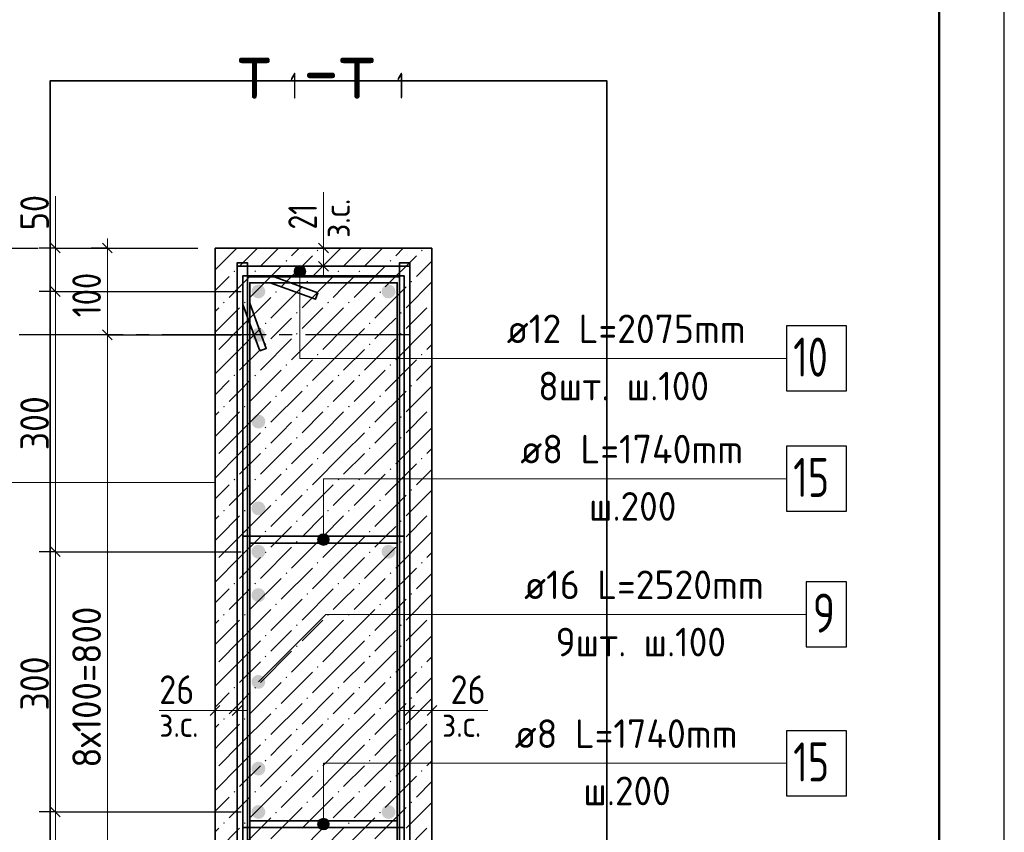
# Model space of a CAD drawing. Header units: millimetres. Extents: x 0 to 59400, y 0 to 42000.
# Tile 28 of 29: x 51832 to 59400, y 22844 to 29088. Entities that reach past the tile are written whole.
import ezdxf

# ---------------------------------------------------------------- set-up
doc = ezdxf.new("R2010")
doc.units = ezdxf.units.MM
doc.linetypes.add('______2', pattern=[270, 200, -70])
doc.linetypes.add('______5', pattern=[1100, 800, -100, 100, -100])
for name, color, linetype, lineweight in [('S1 ДОП Продольная арматура', 52, 'Continuous', 25), ('S1 Продольная арматура', 52, 'Continuous', 25), ('S2 ДОП Продольная арматура', 52, 'Continuous', 25), ('Standard', 7, 'Continuous', 25), ('Заголовок чертежа', 7, 'Continuous', 25), ('Позиционная метка линия выноска', 7, 'Continuous', 13), ('Размерная выноска', 7, 'Continuous', 13), ('Хомут', 52, 'Continuous', 25)]:
    doc.layers.add(name, color=color, linetype=linetype, lineweight=lineweight)
doc.layers.add('ЖБ Пилон', color=7, linetype='______2', lineweight=13, true_color=0xa0a0a0)
doc.layers.add('Оси', color=7, linetype='______5', lineweight=13, true_color=0x656565)
doc.styles.add('ISOCPEUR', font='txt')

msp = doc.modelspace()

# ---------------------------------------------------------------- hatches: boundary and pattern name
at = {"layer": 'S1 ДОП Продольная арматура', "linetype": 'Continuous', "lineweight": 25, "transparency": 33554687}
for points in [[(53720.5, 26666.7), (53716.5, 26687.1), (53704.9, 26704.4), (53687.6, 26715.9), (53667.2, 26720), (53646.8, 26715.9), (53629.5, 26704.4), (53617.9, 26687.1), (53613.8, 26666.7), (53617.9, 26646.3), (53629.5, 26629), (53646.8, 26617.4), (53667.2, 26613.3), (53687.6, 26617.4), (53704.9, 26629), (53716.5, 26646.3)], [(53720.5, 26000), (53716.5, 26020.4), (53704.9, 26037.7), (53687.6, 26049.3), (53667.2, 26053.3), (53646.8, 26049.3), (53629.5, 26037.7), (53617.9, 26020.4), (53613.8, 26000), (53617.9, 25979.6), (53629.5, 25962.3), (53646.8, 25950.7), (53667.2, 25946.7), (53687.6, 25950.7), (53704.9, 25962.3), (53716.5, 25979.6)], [(53720.5, 25333.3), (53716.5, 25353.7), (53704.9, 25371), (53687.6, 25382.6), (53667.2, 25386.7), (53646.8, 25382.6), (53629.5, 25371), (53617.9, 25353.7), (53613.8, 25333.3), (53617.9, 25312.9), (53629.5, 25295.6), (53646.8, 25284.1), (53667.2, 25280), (53687.6, 25284.1), (53704.9, 25295.6), (53716.5, 25312.9)], [(53720.5, 24666.7), (53716.5, 24687.1), (53704.9, 24704.4), (53687.6, 24715.9), (53667.2, 24720), (53646.8, 24715.9), (53629.5, 24704.4), (53617.9, 24687.1), (53613.8, 24666.7), (53617.9, 24646.3), (53629.5, 24629), (53646.8, 24617.4), (53667.2, 24613.3), (53687.6, 24617.4), (53704.9, 24629), (53716.5, 24646.3)], [(53720.5, 24000), (53716.5, 24020.4), (53704.9, 24037.7), (53687.6, 24049.3), (53667.2, 24053.3), (53646.8, 24049.3), (53629.5, 24037.7), (53617.9, 24020.4), (53613.8, 24000), (53617.9, 23979.6), (53629.5, 23962.3), (53646.8, 23950.7), (53667.2, 23946.7), (53687.6, 23950.7), (53704.9, 23962.3), (53716.5, 23979.6)], [(53720.5, 23333.3), (53716.5, 23353.7), (53704.9, 23371), (53687.6, 23382.6), (53667.2, 23386.7), (53646.8, 23382.6), (53629.5, 23371), (53617.9, 23353.7), (53613.8, 23333.3), (53617.9, 23312.9), (53629.5, 23295.6), (53646.8, 23284.1), (53667.2, 23280), (53687.6, 23284.1), (53704.9, 23295.6), (53716.5, 23312.9)]]:
    msp.add_hatch(color=7, dxfattribs=at).paths.add_polyline_path(points)
at = {"layer": 'S1 Продольная арматура', "linetype": 'Continuous', "lineweight": 18, "transparency": 33554687}
for points in [[(53720.5, 27000), (53716.5, 27020.4), (53704.9, 27037.7), (53687.6, 27049.3), (53667.2, 27053.3), (53646.8, 27049.3), (53629.5, 27037.7), (53617.9, 27020.4), (53613.8, 27000), (53617.9, 26979.6), (53629.5, 26962.3), (53646.8, 26950.7), (53667.2, 26946.7), (53687.6, 26950.7), (53704.9, 26962.3), (53716.5, 26979.6)], [(54720.5, 27000), (54716.5, 27020.4), (54704.9, 27037.7), (54687.6, 27049.3), (54667.2, 27053.3), (54646.8, 27049.3), (54629.5, 27037.7), (54617.9, 27020.4), (54613.8, 27000), (54617.9, 26979.6), (54629.5, 26962.3), (54646.8, 26950.7), (54667.2, 26946.7), (54687.6, 26950.7), (54704.9, 26962.3), (54716.5, 26979.6)], [(53720.5, 25000), (53716.5, 25020.4), (53704.9, 25037.7), (53687.6, 25049.3), (53667.2, 25053.3), (53646.8, 25049.3), (53629.5, 25037.7), (53617.9, 25020.4), (53613.8, 25000), (53617.9, 24979.6), (53629.5, 24962.3), (53646.8, 24950.7), (53667.2, 24946.7), (53687.6, 24950.7), (53704.9, 24962.3), (53716.5, 24979.6)], [(54720.5, 25000), (54716.5, 25020.4), (54704.9, 25037.7), (54687.6, 25049.3), (54667.2, 25053.3), (54646.8, 25049.3), (54629.5, 25037.7), (54617.9, 25020.4), (54613.8, 25000), (54617.9, 24979.6), (54629.5, 24962.3), (54646.8, 24950.7), (54667.2, 24946.7), (54687.6, 24950.7), (54704.9, 24962.3), (54716.5, 24979.6)], [(53720.5, 23000), (53716.5, 23020.4), (53704.9, 23037.7), (53687.6, 23049.3), (53667.2, 23053.3), (53646.8, 23049.3), (53629.5, 23037.7), (53617.9, 23020.4), (53613.8, 23000), (53617.9, 22979.6), (53629.5, 22962.3), (53646.8, 22950.7), (53667.2, 22946.7), (53687.6, 22950.7), (53704.9, 22962.3), (53716.5, 22979.6)], [(54720.5, 23000), (54716.5, 23020.4), (54704.9, 23037.7), (54687.6, 23049.3), (54667.2, 23053.3), (54646.8, 23049.3), (54629.5, 23037.7), (54617.9, 23020.4), (54613.8, 23000), (54617.9, 22979.6), (54629.5, 22962.3), (54646.8, 22950.7), (54667.2, 22946.7), (54687.6, 22950.7), (54704.9, 22962.3), (54716.5, 22979.6)]]:
    msp.add_hatch(color=7, dxfattribs=at).paths.add_polyline_path(points)
at = {"layer": 'ЖБ Пилон', "linetype": 'Continuous', "lineweight": 18, "transparency": 33554687}
for points in [[(54122.3, 27308.4), (54115.8, 27314.9), (54122.3, 27321.4), (54128.8, 27314.9)], [(54922.3, 27308.4), (54915.8, 27314.9), (54922.3, 27321.4), (54928.8, 27314.9)], [(53882.3, 27228.4), (53875.8, 27234.9), (53882.3, 27241.4), (53888.8, 27234.9)], [(54682.3, 27228.4), (54675.8, 27234.9), (54682.3, 27241.4), (54688.8, 27234.9)], [(53482.3, 27148.4), (53475.8, 27154.9), (53482.3, 27161.4), (53488.8, 27154.9)], [(53642.3, 27148.4), (53635.8, 27154.9), (53642.3, 27161.4), (53648.8, 27154.9)], [(54282.3, 27148.4), (54275.8, 27154.9), (54282.3, 27161.4), (54288.8, 27154.9)], [(54442.3, 27148.4), (54435.8, 27154.9), (54442.3, 27161.4), (54448.8, 27154.9)], [(54042.3, 27068.4), (54035.8, 27074.9), (54042.3, 27081.4), (54048.8, 27074.9)], [(54842.3, 27068.4), (54835.8, 27074.9), (54842.3, 27081.4), (54848.8, 27074.9)], [(53802.3, 26988.4), (53795.8, 26994.9), (53802.3, 27001.4), (53808.8, 26994.9)], [(54602.3, 26988.4), (54595.8, 26994.9), (54602.3, 27001.4), (54608.8, 26994.9)], [(53402.3, 26908.4), (53395.8, 26914.9), (53402.3, 26921.4), (53408.8, 26914.9)], [(53562.3, 26908.4), (53555.8, 26914.9), (53562.3, 26921.4), (53568.8, 26914.9)], [(54202.3, 26908.4), (54195.8, 26914.9), (54202.3, 26921.4), (54208.8, 26914.9)], [(54362.3, 26908.4), (54355.8, 26914.9), (54362.3, 26921.4), (54368.8, 26914.9)], [(55000.5, 26910.1), (54995.8, 26914.9), (55000.5, 26919.6)], [(53962.3, 26828.4), (53955.8, 26834.9), (53962.3, 26841.4), (53968.8, 26834.9)], [(54762.3, 26828.4), (54755.8, 26834.9), (54762.3, 26841.4), (54768.8, 26834.9)], [(53722.3, 26748.4), (53715.8, 26754.9), (53722.3, 26761.4), (53728.8, 26754.9)], [(54522.3, 26748.4), (54515.8, 26754.9), (54522.3, 26761.4), (54528.8, 26754.9)], [(53962.3, 26668.4), (53955.8, 26674.9), (53962.3, 26681.4), (53968.8, 26674.9)], [(54762.3, 26668.4), (54755.8, 26674.9), (54762.3, 26681.4), (54768.8, 26674.9)], [(53722.3, 26588.4), (53715.8, 26594.9), (53722.3, 26601.4), (53728.8, 26594.9)], [(54522.3, 26588.4), (54515.8, 26594.9), (54522.3, 26601.4), (54528.8, 26594.9)], [(54122.3, 26508.4), (54115.8, 26514.9), (54122.3, 26521.4), (54128.8, 26514.9)], [(54922.3, 26508.4), (54915.8, 26514.9), (54922.3, 26521.4), (54928.8, 26514.9)], [(53882.3, 26428.4), (53875.8, 26434.9), (53882.3, 26441.4), (53888.8, 26434.9)], [(54682.3, 26428.4), (54675.8, 26434.9), (54682.3, 26441.4), (54688.8, 26434.9)], [(53482.3, 26348.4), (53475.8, 26354.9), (53482.3, 26361.4), (53488.8, 26354.9)], [(53642.3, 26348.4), (53635.8, 26354.9), (53642.3, 26361.4), (53648.8, 26354.9)], [(54282.3, 26348.4), (54275.8, 26354.9), (54282.3, 26361.4), (54288.8, 26354.9)], [(54442.3, 26348.4), (54435.8, 26354.9), (54442.3, 26361.4), (54448.8, 26354.9)], [(54042.3, 26268.4), (54035.8, 26274.9), (54042.3, 26281.4), (54048.8, 26274.9)], [(54842.3, 26268.4), (54835.8, 26274.9), (54842.3, 26281.4), (54848.8, 26274.9)], [(53802.3, 26188.4), (53795.8, 26194.9), (53802.3, 26201.4), (53808.8, 26194.9)], [(54602.3, 26188.4), (54595.8, 26194.9), (54602.3, 26201.4), (54608.8, 26194.9)], [(53402.3, 26108.4), (53395.8, 26114.9), (53402.3, 26121.4), (53408.8, 26114.9)], [(53562.3, 26108.4), (53555.8, 26114.9), (53562.3, 26121.4), (53568.8, 26114.9)], [(54202.3, 26108.4), (54195.8, 26114.9), (54202.3, 26121.4), (54208.8, 26114.9)], [(54362.3, 26108.4), (54355.8, 26114.9), (54362.3, 26121.4), (54368.8, 26114.9)], [(55000.5, 26110.1), (54995.8, 26114.9), (55000.5, 26119.6)], [(53962.3, 26028.4), (53955.8, 26034.9), (53962.3, 26041.4), (53968.8, 26034.9)], [(54762.3, 26028.4), (54755.8, 26034.9), (54762.3, 26041.4), (54768.8, 26034.9)], [(53722.3, 25948.4), (53715.8, 25954.9), (53722.3, 25961.4), (53728.8, 25954.9)], [(54522.3, 25948.4), (54515.8, 25954.9), (54522.3, 25961.4), (54528.8, 25954.9)], [(53962.3, 25868.4), (53955.8, 25874.9), (53962.3, 25881.4), (53968.8, 25874.9)], [(54762.3, 25868.4), (54755.8, 25874.9), (54762.3, 25881.4), (54768.8, 25874.9)], [(53722.3, 25788.4), (53715.8, 25794.9), (53722.3, 25801.4), (53728.8, 25794.9)], [(54522.3, 25788.4), (54515.8, 25794.9), (54522.3, 25801.4), (54528.8, 25794.9)], [(54122.3, 25708.4), (54115.8, 25714.9), (54122.3, 25721.4), (54128.8, 25714.9)], [(54922.3, 25708.4), (54915.8, 25714.9), (54922.3, 25721.4), (54928.8, 25714.9)], [(53882.3, 25628.4), (53875.8, 25634.9), (53882.3, 25641.4), (53888.8, 25634.9)], [(54682.3, 25628.4), (54675.8, 25634.9), (54682.3, 25641.4), (54688.8, 25634.9)], [(53482.3, 25548.4), (53475.8, 25554.9), (53482.3, 25561.4), (53488.8, 25554.9)], [(53642.3, 25548.4), (53635.8, 25554.9), (53642.3, 25561.4), (53648.8, 25554.9)], [(54282.3, 25548.4), (54275.8, 25554.9), (54282.3, 25561.4), (54288.8, 25554.9)], [(54442.3, 25548.4), (54435.8, 25554.9), (54442.3, 25561.4), (54448.8, 25554.9)], [(54042.3, 25468.4), (54035.8, 25474.9), (54042.3, 25481.4), (54048.8, 25474.9)], [(54842.3, 25468.4), (54835.8, 25474.9), (54842.3, 25481.4), (54848.8, 25474.9)], [(53802.3, 25388.4), (53795.8, 25394.9), (53802.3, 25401.4), (53808.8, 25394.9)], [(54602.3, 25388.4), (54595.8, 25394.9), (54602.3, 25401.4), (54608.8, 25394.9)], [(53402.3, 25308.4), (53395.8, 25314.9), (53402.3, 25321.4), (53408.8, 25314.9)], [(53562.3, 25308.4), (53555.8, 25314.9), (53562.3, 25321.4), (53568.8, 25314.9)], [(54202.3, 25308.4), (54195.8, 25314.9), (54202.3, 25321.4), (54208.8, 25314.9)], [(54362.3, 25308.4), (54355.8, 25314.9), (54362.3, 25321.4), (54368.8, 25314.9)], [(55000.5, 25310.1), (54995.8, 25314.9), (55000.5, 25319.6)], [(53962.3, 25228.4), (53955.8, 25234.9), (53962.3, 25241.4), (53968.8, 25234.9)], [(54762.3, 25228.4), (54755.8, 25234.9), (54762.3, 25241.4), (54768.8, 25234.9)], [(53722.3, 25148.4), (53715.8, 25154.9), (53722.3, 25161.4), (53728.8, 25154.9)], [(54522.3, 25148.4), (54515.8, 25154.9), (54522.3, 25161.4), (54528.8, 25154.9)], [(53962.3, 25068.4), (53955.8, 25074.9), (53962.3, 25081.4), (53968.8, 25074.9)], [(54762.3, 25068.4), (54755.8, 25074.9), (54762.3, 25081.4), (54768.8, 25074.9)], [(53722.3, 24988.4), (53715.8, 24994.9), (53722.3, 25001.4), (53728.8, 24994.9)], [(54522.3, 24988.4), (54515.8, 24994.9), (54522.3, 25001.4), (54528.8, 24994.9)], [(54122.3, 24908.4), (54115.8, 24914.9), (54122.3, 24921.4), (54128.8, 24914.9)], [(54922.3, 24908.4), (54915.8, 24914.9), (54922.3, 24921.4), (54928.8, 24914.9)], [(53882.3, 24828.4), (53875.8, 24834.9), (53882.3, 24841.4), (53888.8, 24834.9)], [(54682.3, 24828.4), (54675.8, 24834.9), (54682.3, 24841.4), (54688.8, 24834.9)], [(53482.3, 24748.4), (53475.8, 24754.9), (53482.3, 24761.4), (53488.8, 24754.9)], [(53642.3, 24748.4), (53635.8, 24754.9), (53642.3, 24761.4), (53648.8, 24754.9)], [(54282.3, 24748.4), (54275.8, 24754.9), (54282.3, 24761.4), (54288.8, 24754.9)], [(54442.3, 24748.4), (54435.8, 24754.9), (54442.3, 24761.4), (54448.8, 24754.9)], [(54042.3, 24668.4), (54035.8, 24674.9), (54042.3, 24681.4), (54048.8, 24674.9)], [(54842.3, 24668.4), (54835.8, 24674.9), (54842.3, 24681.4), (54848.8, 24674.9)], [(53802.3, 24588.4), (53795.8, 24594.9), (53802.3, 24601.4), (53808.8, 24594.9)], [(54602.3, 24588.4), (54595.8, 24594.9), (54602.3, 24601.4), (54608.8, 24594.9)], [(53402.3, 24508.4), (53395.8, 24514.9), (53402.3, 24521.4), (53408.8, 24514.9)], [(53562.3, 24508.4), (53555.8, 24514.9), (53562.3, 24521.4), (53568.8, 24514.9)], [(54202.3, 24508.4), (54195.8, 24514.9), (54202.3, 24521.4), (54208.8, 24514.9)], [(54362.3, 24508.4), (54355.8, 24514.9), (54362.3, 24521.4), (54368.8, 24514.9)], [(55000.5, 24510.1), (54995.8, 24514.9), (55000.5, 24519.6)], [(53962.3, 24428.4), (53955.8, 24434.9), (53962.3, 24441.4), (53968.8, 24434.9)], [(54762.3, 24428.4), (54755.8, 24434.9), (54762.3, 24441.4), (54768.8, 24434.9)], [(53722.3, 24348.4), (53715.8, 24354.9), (53722.3, 24361.4), (53728.8, 24354.9)], [(54522.3, 24348.4), (54515.8, 24354.9), (54522.3, 24361.4), (54528.8, 24354.9)], [(53962.3, 24268.4), (53955.8, 24274.9), (53962.3, 24281.4), (53968.8, 24274.9)], [(54762.3, 24268.4), (54755.8, 24274.9), (54762.3, 24281.4), (54768.8, 24274.9)], [(53722.3, 24188.4), (53715.8, 24194.9), (53722.3, 24201.4), (53728.8, 24194.9)], [(54522.3, 24188.4), (54515.8, 24194.9), (54522.3, 24201.4), (54528.8, 24194.9)], [(54122.3, 24108.4), (54115.8, 24114.9), (54122.3, 24121.4), (54128.8, 24114.9)], [(54922.3, 24108.4), (54915.8, 24114.9), (54922.3, 24121.4), (54928.8, 24114.9)], [(53882.3, 24028.4), (53875.8, 24034.9), (53882.3, 24041.4), (53888.8, 24034.9)], [(54682.3, 24028.4), (54675.8, 24034.9), (54682.3, 24041.4), (54688.8, 24034.9)], [(53482.3, 23948.4), (53475.8, 23954.9), (53482.3, 23961.4), (53488.8, 23954.9)], [(53642.3, 23948.4), (53635.8, 23954.9), (53642.3, 23961.4), (53648.8, 23954.9)], [(54282.3, 23948.4), (54275.8, 23954.9), (54282.3, 23961.4), (54288.8, 23954.9)], [(54442.3, 23948.4), (54435.8, 23954.9), (54442.3, 23961.4), (54448.8, 23954.9)], [(54042.3, 23868.4), (54035.8, 23874.9), (54042.3, 23881.4), (54048.8, 23874.9)], [(54842.3, 23868.4), (54835.8, 23874.9), (54842.3, 23881.4), (54848.8, 23874.9)], [(53802.3, 23788.4), (53795.8, 23794.9), (53802.3, 23801.4), (53808.8, 23794.9)], [(54602.3, 23788.4), (54595.8, 23794.9), (54602.3, 23801.4), (54608.8, 23794.9)], [(53402.3, 23708.4), (53395.8, 23714.9), (53402.3, 23721.4), (53408.8, 23714.9)], [(53562.3, 23708.4), (53555.8, 23714.9), (53562.3, 23721.4), (53568.8, 23714.9)], [(54202.3, 23708.4), (54195.8, 23714.9), (54202.3, 23721.4), (54208.8, 23714.9)], [(54362.3, 23708.4), (54355.8, 23714.9), (54362.3, 23721.4), (54368.8, 23714.9)], [(55000.5, 23710.1), (54995.8, 23714.9), (55000.5, 23719.6)], [(53962.3, 23628.4), (53955.8, 23634.9), (53962.3, 23641.4), (53968.8, 23634.9)], [(54762.3, 23628.4), (54755.8, 23634.9), (54762.3, 23641.4), (54768.8, 23634.9)], [(53722.3, 23548.4), (53715.8, 23554.9), (53722.3, 23561.4), (53728.8, 23554.9)], [(54522.3, 23548.4), (54515.8, 23554.9), (54522.3, 23561.4), (54528.8, 23554.9)], [(53962.3, 23468.4), (53955.8, 23474.9), (53962.3, 23481.4), (53968.8, 23474.9)], [(54762.3, 23468.4), (54755.8, 23474.9), (54762.3, 23481.4), (54768.8, 23474.9)], [(53722.3, 23388.4), (53715.8, 23394.9), (53722.3, 23401.4), (53728.8, 23394.9)], [(54522.3, 23388.4), (54515.8, 23394.9), (54522.3, 23401.4), (54528.8, 23394.9)], [(54122.3, 23308.4), (54115.8, 23314.9), (54122.3, 23321.4), (54128.8, 23314.9)], [(54922.3, 23308.4), (54915.8, 23314.9), (54922.3, 23321.4), (54928.8, 23314.9)], [(53882.3, 23228.4), (53875.8, 23234.9), (53882.3, 23241.4), (53888.8, 23234.9)], [(54682.3, 23228.4), (54675.8, 23234.9), (54682.3, 23241.4), (54688.8, 23234.9)], [(53482.3, 23148.4), (53475.8, 23154.9), (53482.3, 23161.4), (53488.8, 23154.9)], [(53642.3, 23148.4), (53635.8, 23154.9), (53642.3, 23161.4), (53648.8, 23154.9)], [(54282.3, 23148.4), (54275.8, 23154.9), (54282.3, 23161.4), (54288.8, 23154.9)], [(54442.3, 23148.4), (54435.8, 23154.9), (54442.3, 23161.4), (54448.8, 23154.9)], [(54042.3, 23068.4), (54035.8, 23074.9), (54042.3, 23081.4), (54048.8, 23074.9)], [(54842.3, 23068.4), (54835.8, 23074.9), (54842.3, 23081.4), (54848.8, 23074.9)], [(53802.3, 22988.4), (53795.8, 22994.9), (53802.3, 23001.4), (53808.8, 22994.9)], [(54602.3, 22988.4), (54595.8, 22994.9), (54602.3, 23001.4), (54608.8, 22994.9)], [(53402.3, 22908.4), (53395.8, 22914.9), (53402.3, 22921.4), (53408.8, 22914.9)], [(53562.3, 22908.4), (53555.8, 22914.9), (53562.3, 22921.4), (53568.8, 22914.9)], [(54202.3, 22908.4), (54195.8, 22914.9), (54202.3, 22921.4), (54208.8, 22914.9)], [(54362.3, 22908.4), (54355.8, 22914.9), (54362.3, 22921.4), (54368.8, 22914.9)], [(55000.5, 22910.1), (54995.8, 22914.9), (55000.5, 22919.6)]]:
    msp.add_hatch(color=7, dxfattribs=at).paths.add_polyline_path(points, flags=16)
at = {"layer": 'Позиционная метка линия выноска', "linetype": 'Continuous', "lineweight": 13, "transparency": 33554687}
for points in [[(53940.8, 27153.3), (54030.8, 27153.3), (54024.5, 27175.8)], [(53940.8, 27153.3), (54024.5, 27175.8), (53947.1, 27175.8)], [(53947.1, 27175.8), (54024.5, 27175.8), (54008.3, 27192)], [(53947.1, 27175.8), (54008.3, 27192), (53963.3, 27192)], [(53963.3, 27192), (54008.3, 27192), (53985.8, 27198.3)], [(53947.1, 27130.8), (54030.8, 27153.3), (53940.8, 27153.3)], [(53947.1, 27130.8), (54024.5, 27130.8), (54030.8, 27153.3)], [(53963.3, 27114.6), (54024.5, 27130.8), (53947.1, 27130.8)], [(53963.3, 27114.6), (54008.3, 27114.6), (54024.5, 27130.8)], [(54008.3, 27114.6), (53963.3, 27114.6), (53985.8, 27108.3)], [(54189.7, 25132), (54144.7, 25132), (54128.5, 25115.8)], [(54189.7, 25132), (54128.5, 25115.8), (54205.9, 25115.8)], [(54144.7, 25132), (54189.7, 25132), (54167.2, 25138.3)], [(54205.9, 25115.8), (54128.5, 25115.8), (54122.2, 25093.3)], [(54205.9, 25115.8), (54122.2, 25093.3), (54212.2, 25093.3)], [(54212.2, 25093.3), (54122.2, 25093.3), (54128.5, 25070.8)], [(54212.2, 25093.3), (54128.5, 25070.8), (54205.9, 25070.8)], [(54205.9, 25070.8), (54128.5, 25070.8), (54144.7, 25054.6)], [(54205.9, 25070.8), (54144.7, 25054.6), (54189.7, 25054.6)], [(54189.7, 25054.6), (54144.7, 25054.6), (54167.2, 25048.3)], [(54189.7, 22945.4), (54144.7, 22945.4), (54128.5, 22929.2)], [(54189.7, 22945.4), (54128.5, 22929.2), (54205.9, 22929.2)], [(54144.7, 22945.4), (54189.7, 22945.4), (54167.2, 22951.7)], [(54205.9, 22929.2), (54128.5, 22929.2), (54122.2, 22906.7)], [(54205.9, 22929.2), (54122.2, 22906.7), (54212.2, 22906.7)], [(54212.2, 22906.7), (54122.2, 22906.7), (54128.5, 22884.2)], [(54212.2, 22906.7), (54128.5, 22884.2), (54205.9, 22884.2)], [(54205.9, 22884.2), (54128.5, 22884.2), (54144.7, 22868)], [(54205.9, 22884.2), (54144.7, 22868), (54189.7, 22868)], [(54189.7, 22868), (54144.7, 22868), (54167.2, 22861.7)]]:
    msp.add_hatch(color=7, dxfattribs=at).paths.add_polyline_path(points)

# ---------------------------------------------------------------- linework, layer by layer
at = {"layer": 'S1 ДОП Продольная арматура', "color": 7, "linetype": 'Continuous', "lineweight": 25, "transparency": 33554687}
msp.add_lwpolyline([(57877.2, 24268.5), (58187.2, 24268.5), (58187.2, 24768.6), (57877.2, 24768.6), (57877.2, 24268.5)], dxfattribs=at)
at = {"layer": 'S2 ДОП Продольная арматура', "color": 7, "linetype": 'Continuous', "lineweight": 35, "transparency": 33554687}
for points in [[(54830.5, 27220), (54830.5, 20806.7), (53503.9, 20806.7), (53503.9, 27220), (53583.9, 27220), (53583.9, 20886.7), (54750.5, 20886.7), (54750.5, 27220), (54830.5, 27220)], [(54830.5, 27220), (54830.5, 20806.7), (53503.9, 20806.7), (53503.9, 27220), (53583.9, 27220), (53583.9, 20886.7), (54750.5, 20886.7), (54750.5, 27220), (54830.5, 27220)], [(54750.5, 20780), (54750.5, 27113.3), (53583.9, 27113.3), (53583.9, 20780), (53503.9, 20780), (53503.9, 27193.3), (54830.5, 27193.3), (54830.5, 20780), (54750.5, 20780)], [(54750.5, 20780), (54750.5, 27113.3), (53583.9, 27113.3), (53583.9, 20780), (53503.9, 20780), (53503.9, 27193.3), (54830.5, 27193.3), (54830.5, 20780), (54750.5, 20780)]]:
    msp.add_lwpolyline(points, dxfattribs=at)
at = {"layer": 'S2 ДОП Продольная арматура', "color": 7, "linetype": 'Continuous', "lineweight": 25, "transparency": 33554687}
msp.add_lwpolyline([(57727.2, 26235.5), (58187.2, 26235.5), (58187.2, 26735.5), (57727.2, 26735.5), (57727.2, 26235.5)], dxfattribs=at)
at = {"layer": 'Standard', "color": 7, "linetype": 'Continuous', "lineweight": 35, "transparency": 33554687}
for p, q in [((58900, 39900), (58900, 20500)), ((58900, 39500), (58900, 20100))]:
    msp.add_line(p, q, dxfattribs=at)
at = {"layer": 'Standard', "color": 7, "linetype": 'Continuous', "lineweight": 50, "transparency": 33554687}
msp.add_line((58900, 39400), (58900, 23200), dxfattribs=at)
at = {"layer": 'Standard', "color": 7, "linetype": 'Continuous', "lineweight": 13, "transparency": 33554687}
for p, q in [((52106.9, 27333.3), (52106.9, 27408.3)), ((54167.2, 27333.3), (54167.2, 27408.3)), ((52106.9, 27333.3), (52106.9, 27000)), ((54167.2, 27193.3), (54167.2, 27333.3)), ((54167.2, 27193.3), (54167.2, 27118.3)), ((52106.9, 27000), (52106.9, 25000)), ((52106.9, 25000), (52106.9, 23000)), ((53333.9, 23780), (53258.8, 23780)), ((53503.9, 23780), (53333.9, 23780)), ((53503.9, 23780), (53578.8, 23780)), ((54830.5, 23780), (54755.5, 23780)), ((54830.5, 23780), (55000.5, 23780)), ((55000.5, 23780), (55075.5, 23780)), ((52106.9, 23000), (52106.9, 21000))]:
    msp.add_line(p, q, dxfattribs=at)
at = {"layer": 'Standard', "color": 251, "linetype": 'Continuous', "lineweight": 13, "true_color": 0x656565, "transparency": 33554687}
for p, q in [((52506.9, 27333.3), (52506.9, 27408.3)), ((52506.9, 27333.3), (52506.9, 26666.7)), ((52506.9, 26666.7), (52506.9, 21333.3))]:
    msp.add_line(p, q, dxfattribs=at)
at = {"layer": 'Standard', "color": 251, "linetype": 'Continuous', "lineweight": -3, "true_color": 0x656565, "transparency": 33554687}
for p, q in [((51706.9, 27333.3), (51973.6, 27333.3)), ((52106.9, 27333.3), (51981.9, 27333.3)), ((52106.9, 27333.3), (52231.9, 27333.3)), ((52106.9, 27333.3), (53200.5, 27333.3)), ((52506.9, 27333.3), (52381.9, 27333.3)), ((52506.9, 27333.3), (52631.9, 27333.3)), ((52506.9, 27333.3), (53200.5, 27333.3)), ((54167.2, 27333.3), (54042.2, 27333.3)), ((54167.2, 27333.3), (54292.2, 27333.3)), ((54167.2, 27193.3), (54042.2, 27193.3)), ((54167.2, 27193.3), (54292.2, 27193.3)), ((52106.9, 27000), (51981.9, 27000)), ((52106.9, 27000), (52231.9, 27000)), ((52106.9, 27000), (53533.9, 27000)), ((52506.9, 26666.7), (52381.9, 26666.7)), ((52506.9, 26666.7), (52631.9, 26666.7)), ((52506.9, 26666.7), (53533.9, 26666.7)), ((52106.9, 25000), (51981.9, 25000)), ((52106.9, 25000), (52231.9, 25000)), ((52106.9, 25000), (53533.9, 25000)), ((53333.9, 23780), (53333.9, 23905)), ((53503.9, 23780), (53503.9, 23905)), ((54830.5, 23780), (54830.5, 23905)), ((55000.5, 23780), (55000.5, 23905)), ((53333.9, 23780), (53333.9, 23655)), ((53503.9, 23780), (53503.9, 23655)), ((54830.5, 23780), (54830.5, 23655)), ((55000.5, 23780), (55000.5, 23655)), ((52106.9, 23000), (51981.9, 23000)), ((52106.9, 23000), (52231.9, 23000)), ((52106.9, 23000), (53533.9, 23000))]:
    msp.add_line(p, q, dxfattribs=at)
at = {"layer": 'Standard', "color": 7, "linetype": 'Continuous', "lineweight": 25, "transparency": 33554687}
for p, q in [((52069.4, 27370.8), (52144.4, 27295.8)), ((54204.7, 27295.8), (54129.7, 27370.8)), ((54204.7, 27155.8), (54129.7, 27230.8)), ((52069.4, 27037.5), (52144.4, 26962.5)), ((52069.4, 25037.5), (52144.4, 24962.5)), ((53371.4, 23817.5), (53296.4, 23742.5)), ((53541.4, 23817.5), (53466.4, 23742.5)), ((54793, 23742.5), (54868, 23817.5)), ((54963, 23742.5), (55038, 23817.5)), ((52069.4, 23037.5), (52144.4, 22962.5))]:
    msp.add_line(p, q, dxfattribs=at)
at = {"layer": 'Standard', "color": 251, "linetype": 'Continuous', "lineweight": 25, "true_color": 0x656565, "transparency": 33554687}
for p, q in [((52469.4, 27370.8), (52544.4, 27295.8)), ((52469.4, 26704.2), (52544.4, 26629.2))]:
    msp.add_line(p, q, dxfattribs=at)
at = {"layer": 'Standard', "color": 7, "linetype": 'Continuous', "lineweight": 25, "transparency": 33554687}
msp.add_lwpolyline([(0, 0), (59400, 0), (59400, 42000), (0, 42000), (0, 0)], close=True, dxfattribs=at)
at = {"layer": 'Standard', "color": 7, "linetype": 'Continuous', "lineweight": 50, "transparency": 33554687}
msp.add_lwpolyline([(2000, 41500), (58900, 41500), (58900, 500), (2000, 500), (2000, 41500)], close=True, dxfattribs=at)
at = {"layer": 'Standard', "color": 7, "linetype": 'Continuous', "lineweight": 13, "transparency": 33554687}
for points in [[(58900, 41500), (2000, 41500), (2000, 13416.3), (58900, 13416.3), (58900, 41500)], [(2000, 41500), (2000, 500), (58900, 500), (58900, 41500), (2000, 41500)]]:
    msp.add_lwpolyline(points, dxfattribs=at)
at = {"layer": 'Standard', "color": 254, "linetype": 'Continuous', "lineweight": 35, "true_color": 0xc4c4ff, "transparency": 33554687}
msp.add_lwpolyline([(56344.6, 19455.7), (56344.6, 28619.8), (52067.2, 28619.8), (52067.2, 19455.7), (56344.6, 19455.7)], dxfattribs=at)
at = {"layer": 'ЖБ Пилон', "color": 9, "linetype": 'Continuous', "lineweight": 18, "true_color": 0xc7c7c7, "transparency": 33554687}
for p, q in [((53500.8, 27333.3), (53333.9, 27166.4)), ((53522.3, 27194.9), (53660.8, 27333.3)), ((53682.3, 27194.9), (53820.8, 27333.3)), ((53980.8, 27333.3), (53922.3, 27274.9)), ((54300.8, 27333.3), (54082.3, 27114.9)), ((54322.3, 27194.9), (54460.8, 27333.3)), ((54482.3, 27194.9), (54620.8, 27333.3)), ((54780.8, 27333.3), (54722.3, 27274.9)), ((53842.3, 27034.9), (54082.3, 27274.9)), ((54642.3, 27034.9), (54882.3, 27274.9)), ((53602.3, 26954.9), (53842.3, 27194.9)), ((54402.3, 26954.9), (54642.3, 27194.9)), ((55000.5, 27233.1), (54882.3, 27114.9)), ((53333.9, 27006.4), (53442.3, 27114.9)), ((53602.3, 27114.9), (53522.3, 27034.9)), ((54002.3, 26874.9), (54242.3, 27114.9)), ((54402.3, 27114.9), (54322.3, 27034.9)), ((53522.3, 27034.9), (53442.3, 26954.9)), ((53762.3, 26794.9), (54002.3, 27034.9)), ((54322.3, 27034.9), (54242.3, 26954.9)), ((54562.3, 26794.9), (54802.3, 27034.9)), ((54802.3, 26874.9), (55000.5, 27073.1)), ((53522.3, 26714.9), (53762.3, 26954.9)), ((54322.3, 26714.9), (54562.3, 26954.9)), ((53333.9, 26846.4), (53362.3, 26874.9)), ((53362.3, 26714.9), (53522.3, 26874.9)), ((54002.3, 26714.9), (54162.3, 26874.9)), ((54162.3, 26714.9), (54322.3, 26874.9)), ((54802.3, 26714.9), (54962.3, 26874.9)), ((53922.3, 26794.9), (53842.3, 26714.9)), ((54722.3, 26794.9), (54642.3, 26714.9)), ((53362.3, 26714.9), (53333.9, 26686.4)), ((53362.3, 26554.9), (53522.3, 26714.9)), ((53522.3, 26554.9), (53682.3, 26714.9)), ((53842.3, 26714.9), (53762.3, 26634.9)), ((54162.3, 26714.9), (53922.3, 26474.9)), ((54162.3, 26554.9), (54322.3, 26714.9)), ((54322.3, 26554.9), (54482.3, 26714.9)), ((54642.3, 26714.9), (54562.3, 26634.9)), ((54962.3, 26714.9), (54722.3, 26474.9)), ((54962.3, 26714.9), (55000.5, 26753.1)), ((53682.3, 26394.9), (53922.3, 26634.9)), ((54482.3, 26394.9), (54722.3, 26634.9)), ((54962.3, 26554.9), (55000.5, 26593.1)), ((53522.3, 26554.9), (53333.9, 26366.4)), ((53522.3, 26394.9), (53682.3, 26554.9)), ((54322.3, 26554.9), (54082.3, 26314.9)), ((54322.3, 26394.9), (54482.3, 26554.9)), ((53842.3, 26234.9), (54082.3, 26474.9)), ((54642.3, 26234.9), (54882.3, 26474.9)), ((55000.5, 26433.1), (54882.3, 26314.9)), ((53602.3, 26154.9), (53842.3, 26394.9)), ((54402.3, 26154.9), (54642.3, 26394.9)), ((53333.9, 26206.4), (53442.3, 26314.9)), ((53602.3, 26314.9), (53522.3, 26234.9)), ((54002.3, 26074.9), (54242.3, 26314.9)), ((54402.3, 26314.9), (54322.3, 26234.9)), ((54802.3, 26074.9), (55000.5, 26273.1)), ((53522.3, 26234.9), (53442.3, 26154.9)), ((53762.3, 25994.9), (54002.3, 26234.9)), ((54322.3, 26234.9), (54242.3, 26154.9)), ((54562.3, 25994.9), (54802.3, 26234.9)), ((53522.3, 25914.9), (53762.3, 26154.9)), ((54322.3, 25914.9), (54562.3, 26154.9)), ((53333.9, 26046.4), (53362.3, 26074.9)), ((53362.3, 25914.9), (53522.3, 26074.9)), ((54002.3, 25914.9), (54162.3, 26074.9)), ((54162.3, 25914.9), (54322.3, 26074.9)), ((54802.3, 25914.9), (54962.3, 26074.9)), ((53922.3, 25994.9), (53842.3, 25914.9)), ((54722.3, 25994.9), (54642.3, 25914.9)), ((53362.3, 25914.9), (53333.9, 25886.4)), ((53362.3, 25754.9), (53522.3, 25914.9)), ((53522.3, 25754.9), (53682.3, 25914.9)), ((53842.3, 25914.9), (53762.3, 25834.9)), ((54162.3, 25914.9), (53922.3, 25674.9)), ((54162.3, 25754.9), (54322.3, 25914.9)), ((54322.3, 25754.9), (54482.3, 25914.9)), ((54642.3, 25914.9), (54562.3, 25834.9)), ((54962.3, 25914.9), (54722.3, 25674.9)), ((54962.3, 25914.9), (55000.5, 25953.1)), ((53682.3, 25594.9), (53922.3, 25834.9)), ((54482.3, 25594.9), (54722.3, 25834.9)), ((53522.3, 25754.9), (53333.9, 25566.4)), ((53522.3, 25594.9), (53682.3, 25754.9)), ((54322.3, 25754.9), (54082.3, 25514.9)), ((54322.3, 25594.9), (54482.3, 25754.9)), ((54962.3, 25754.9), (55000.5, 25793.1)), ((53842.3, 25434.9), (54082.3, 25674.9)), ((54642.3, 25434.9), (54882.3, 25674.9)), ((53602.3, 25354.9), (53842.3, 25594.9)), ((54402.3, 25354.9), (54642.3, 25594.9)), ((55000.5, 25633.1), (54882.3, 25514.9)), ((53333.9, 25406.4), (53442.3, 25514.9)), ((53602.3, 25514.9), (53522.3, 25434.9)), ((54002.3, 25274.9), (54242.3, 25514.9)), ((54402.3, 25514.9), (54322.3, 25434.9)), ((53522.3, 25434.9), (53442.3, 25354.9)), ((53762.3, 25194.9), (54002.3, 25434.9)), ((54322.3, 25434.9), (54242.3, 25354.9)), ((54562.3, 25194.9), (54802.3, 25434.9)), ((54802.3, 25274.9), (55000.5, 25473.1)), ((53522.3, 25114.9), (53762.3, 25354.9)), ((54322.3, 25114.9), (54562.3, 25354.9)), ((53333.9, 25246.4), (53362.3, 25274.9)), ((53362.3, 25114.9), (53522.3, 25274.9)), ((54002.3, 25114.9), (54162.3, 25274.9)), ((54162.3, 25114.9), (54322.3, 25274.9)), ((54802.3, 25114.9), (54962.3, 25274.9)), ((53922.3, 25194.9), (53842.3, 25114.9)), ((54722.3, 25194.9), (54642.3, 25114.9)), ((54962.3, 25114.9), (55000.5, 25153.1)), ((53362.3, 25114.9), (53333.9, 25086.4)), ((53362.3, 24954.9), (53522.3, 25114.9)), ((53522.3, 24954.9), (53682.3, 25114.9)), ((53842.3, 25114.9), (53762.3, 25034.9)), ((54162.3, 25114.9), (53922.3, 24874.9)), ((54162.3, 24954.9), (54322.3, 25114.9)), ((54322.3, 24954.9), (54482.3, 25114.9)), ((54642.3, 25114.9), (54562.3, 25034.9)), ((54962.3, 25114.9), (54722.3, 24874.9)), ((53682.3, 24794.9), (53922.3, 25034.9)), ((54482.3, 24794.9), (54722.3, 25034.9)), ((54962.3, 24954.9), (55000.5, 24993.1)), ((53522.3, 24954.9), (53333.9, 24766.4)), ((53522.3, 24794.9), (53682.3, 24954.9)), ((54322.3, 24954.9), (54082.3, 24714.9)), ((54322.3, 24794.9), (54482.3, 24954.9)), ((53842.3, 24634.9), (54082.3, 24874.9)), ((54642.3, 24634.9), (54882.3, 24874.9)), ((55000.5, 24833.1), (54882.3, 24714.9)), ((53602.3, 24554.9), (53842.3, 24794.9)), ((54402.3, 24554.9), (54642.3, 24794.9)), ((53333.9, 24606.4), (53442.3, 24714.9)), ((53602.3, 24714.9), (53522.3, 24634.9)), ((54002.3, 24474.9), (54242.3, 24714.9)), ((54402.3, 24714.9), (54322.3, 24634.9)), ((54802.3, 24474.9), (55000.5, 24673.1)), ((53522.3, 24634.9), (53442.3, 24554.9)), ((53762.3, 24394.9), (54002.3, 24634.9)), ((54322.3, 24634.9), (54242.3, 24554.9)), ((54562.3, 24394.9), (54802.3, 24634.9)), ((53522.3, 24314.9), (53762.3, 24554.9)), ((54322.3, 24314.9), (54562.3, 24554.9)), ((53333.9, 24446.4), (53362.3, 24474.9)), ((53362.3, 24314.9), (53522.3, 24474.9)), ((54002.3, 24314.9), (54162.3, 24474.9)), ((54162.3, 24314.9), (54322.3, 24474.9)), ((54802.3, 24314.9), (54962.3, 24474.9)), ((53922.3, 24394.9), (53842.3, 24314.9)), ((54722.3, 24394.9), (54642.3, 24314.9)), ((53362.3, 24314.9), (53333.9, 24286.4)), ((53362.3, 24154.9), (53522.3, 24314.9)), ((53522.3, 24154.9), (53682.3, 24314.9)), ((53842.3, 24314.9), (53762.3, 24234.9)), ((54162.3, 24314.9), (53922.3, 24074.9)), ((54162.3, 24154.9), (54322.3, 24314.9)), ((54322.3, 24154.9), (54482.3, 24314.9)), ((54642.3, 24314.9), (54562.3, 24234.9)), ((54962.3, 24314.9), (54722.3, 24074.9)), ((54962.3, 24314.9), (55000.5, 24353.1)), ((53682.3, 23994.9), (53922.3, 24234.9)), ((54482.3, 23994.9), (54722.3, 24234.9)), ((53522.3, 24154.9), (53333.9, 23966.4)), ((53522.3, 23994.9), (53682.3, 24154.9)), ((54322.3, 24154.9), (54082.3, 23914.9)), ((54322.3, 23994.9), (54482.3, 24154.9)), ((54962.3, 24154.9), (55000.5, 24193.1)), ((53842.3, 23834.9), (54082.3, 24074.9)), ((54642.3, 23834.9), (54882.3, 24074.9)), ((53602.3, 23754.9), (53842.3, 23994.9)), ((54402.3, 23754.9), (54642.3, 23994.9)), ((55000.5, 24033.1), (54882.3, 23914.9)), ((53333.9, 23806.4), (53442.3, 23914.9)), ((53602.3, 23914.9), (53522.3, 23834.9)), ((54002.3, 23674.9), (54242.3, 23914.9)), ((54402.3, 23914.9), (54322.3, 23834.9)), ((54802.3, 23674.9), (55000.5, 23873.1)), ((53522.3, 23834.9), (53442.3, 23754.9)), ((53762.3, 23594.9), (54002.3, 23834.9)), ((54322.3, 23834.9), (54242.3, 23754.9)), ((54562.3, 23594.9), (54802.3, 23834.9)), ((53522.3, 23514.9), (53762.3, 23754.9)), ((54322.3, 23514.9), (54562.3, 23754.9)), ((53333.9, 23646.4), (53362.3, 23674.9)), ((53362.3, 23514.9), (53522.3, 23674.9)), ((54002.3, 23514.9), (54162.3, 23674.9)), ((54162.3, 23514.9), (54322.3, 23674.9)), ((54802.3, 23514.9), (54962.3, 23674.9)), ((53922.3, 23594.9), (53842.3, 23514.9)), ((54722.3, 23594.9), (54642.3, 23514.9)), ((54962.3, 23514.9), (55000.5, 23553.1)), ((53362.3, 23514.9), (53333.9, 23486.4)), ((53362.3, 23354.9), (53522.3, 23514.9)), ((53522.3, 23354.9), (53682.3, 23514.9)), ((53842.3, 23514.9), (53762.3, 23434.9)), ((54162.3, 23514.9), (53922.3, 23274.9)), ((54162.3, 23354.9), (54322.3, 23514.9)), ((54322.3, 23354.9), (54482.3, 23514.9)), ((54642.3, 23514.9), (54562.3, 23434.9)), ((54962.3, 23514.9), (54722.3, 23274.9)), ((53682.3, 23194.9), (53922.3, 23434.9)), ((54482.3, 23194.9), (54722.3, 23434.9)), ((54962.3, 23354.9), (55000.5, 23393.1)), ((53522.3, 23354.9), (53333.9, 23166.4)), ((53522.3, 23194.9), (53682.3, 23354.9)), ((54322.3, 23354.9), (54082.3, 23114.9)), ((54322.3, 23194.9), (54482.3, 23354.9)), ((53842.3, 23034.9), (54082.3, 23274.9)), ((54642.3, 23034.9), (54882.3, 23274.9)), ((55000.5, 23233.1), (54882.3, 23114.9)), ((53602.3, 22954.9), (53842.3, 23194.9)), ((54402.3, 22954.9), (54642.3, 23194.9)), ((53333.9, 23006.4), (53442.3, 23114.9)), ((53602.3, 23114.9), (53522.3, 23034.9)), ((54002.3, 22874.9), (54242.3, 23114.9)), ((54402.3, 23114.9), (54322.3, 23034.9)), ((53522.3, 23034.9), (53442.3, 22954.9)), ((53762.3, 22794.9), (54002.3, 23034.9)), ((54322.3, 23034.9), (54242.3, 22954.9)), ((54562.3, 22794.9), (54802.3, 23034.9)), ((54802.3, 22874.9), (55000.5, 23073.1)), ((53522.3, 22714.9), (53762.3, 22954.9)), ((54322.3, 22714.9), (54562.3, 22954.9)), ((53333.9, 22846.4), (53362.3, 22874.9)), ((53362.3, 22714.9), (53522.3, 22874.9)), ((54002.3, 22714.9), (54162.3, 22874.9)), ((54162.3, 22714.9), (54322.3, 22874.9)), ((54802.3, 22714.9), (54962.3, 22874.9))]:
    msp.add_line(p, q, dxfattribs=at)
at = {"layer": 'ЖБ Пилон', "color": 7, "linetype": 'Continuous', "lineweight": 35, "transparency": 33554687}
for p, q in [((55000.5, 27333.3), (53333.9, 27333.3)), ((53333.9, 27333.3), (53333.9, 20666.7)), ((55000.5, 20666.7), (55000.5, 27333.3))]:
    msp.add_line(p, q, dxfattribs=at)
at = {"layer": 'Оси', "color": 8, "linetype": '______5', "lineweight": -3, "transparency": 33554687}
msp.add_line((54827.9, 26666.7), (51440.3, 26666.7), dxfattribs=at)
at = {"layer": 'Позиционная метка линия выноска', "color": 7, "linetype": 'Continuous', "lineweight": 13, "transparency": 33554687}
for p, q in [((53985.8, 27198.3), (53985.8, 27198.3)), ((53940.8, 27153.3), (53940.8, 27153.3)), ((53985.8, 27108.3), (53985.8, 27108.3)), ((54030.8, 27153.3), (54030.8, 27153.3)), ((54167.2, 25138.3), (54167.2, 25138.3)), ((54122.2, 25093.3), (54122.2, 25093.3)), ((54212.2, 25093.3), (54212.2, 25093.3)), ((54167.2, 25048.3), (54167.2, 25048.3)), ((54167.2, 22951.7), (54167.2, 22951.7)), ((54122.2, 22906.7), (54122.2, 22906.7)), ((54167.2, 22861.7), (54167.2, 22861.7)), ((54212.2, 22906.7), (54212.2, 22906.7))]:
    msp.add_line(p, q, dxfattribs=at)
for points in [[(57727.2, 26485.5), (53985.8, 26485.5), (53985.8, 27153.3)], [(53333.9, 25532.8), (51542.9, 25532.8), (51189.3, 25886.3), (50835.8, 25532.8), (51189.3, 25179.2), (51542.9, 25532.8), (53333.9, 25532.8)], [(57727.2, 25561.2), (54167.2, 25561.2), (54167.2, 25093.3)], [(53667.2, 24000), (54185.7, 24518.5), (57879.2, 24518.5)], [(57727.2, 23374.5), (54167.2, 23374.5), (54167.2, 22906.7)]]:
    msp.add_lwpolyline(points, dxfattribs=at)
for centre in [(53985.8, 27153.3), (54167.2, 25093.3), (54167.2, 22906.7)]:
    msp.add_circle(centre, 45, dxfattribs=at)
at = {"layer": 'Размерная выноска', "color": 7, "linetype": 'Continuous', "lineweight": 13, "transparency": 33554687}
for p, q in [((52106.9, 27333.3), (52106.9, 27733.3)), ((54167.2, 27333.3), (54167.2, 27763.6)), ((53333.9, 23780), (52903.6, 23780)), ((55000.5, 23780), (55430.8, 23780))]:
    msp.add_line(p, q, dxfattribs=at)
at = {"layer": 'Хомут', "color": 7, "linetype": 'Continuous', "lineweight": 35, "transparency": 33554687}
for points in [[(53677, 26543.7), (53547.2, 26900.4), (53547.2, 27120), (54787.2, 27120), (54787.2, 22880), (53547.2, 22880), (53547.2, 27120), (53766.8, 27120), (54123.4, 26990.2), (54105.2, 26940.1), (53757.4, 27066.7), (53600.5, 27066.7), (53600.5, 22933.3), (54733.9, 22933.3), (54733.9, 27066.7), (53600.5, 27066.7), (53600.5, 26909.8), (53727.1, 26562), (53677, 26543.7)], [(53727.1, 21438), (53600.5, 21090.2), (53600.5, 20933.3), (54733.9, 20933.3), (54733.9, 25066.7), (53600.5, 25066.7), (53600.5, 20933.3), (53757.4, 20933.3), (54105.2, 21059.9), (54123.4, 21009.8), (53766.8, 20880), (53547.2, 20880), (53547.2, 25120), (54787.2, 25120), (54787.2, 20880), (53547.2, 20880), (53547.2, 21099.6), (53677, 21456.3), (53727.1, 21438)]]:
    msp.add_lwpolyline(points, dxfattribs=at)
at = {"layer": 'Хомут', "color": 7, "linetype": 'Continuous', "lineweight": 25, "transparency": 33554687}
for points in [[(57727.2, 25311.2), (58187.2, 25311.2), (58187.2, 25811.2), (57727.2, 25811.2), (57727.2, 25311.2)], [(57727.2, 23124.5), (58187.2, 23124.5), (58187.2, 23624.5), (57727.2, 23624.5), (57727.2, 23124.5)]]:
    msp.add_lwpolyline(points, dxfattribs=at)

# ---------------------------------------------------------------- texts
at = {"layer": 'S1 ДОП Продольная арматура', "color": 7, "linetype": 'Continuous', "lineweight": 13, "transparency": 33554687, "attachment_point": 7, "style": 'ISOCPEUR'}
for s, insert, char_height, width in [('\\W0.96;ø16 L=2520mm ', (55709.5, 24635.9), 220, 2150.523), ('\\W0.78;9', (57927.2, 24378.6), 300, 326.407), ('\\W0.95;9шт. ш.100 ', (55951.5, 24195.9), 220, 1665.521)]:
    msp.add_mtext(s, dxfattribs=dict(at, insert=insert, char_height=char_height, width=width))
at = {"layer": 'S2 ДОП Продольная арматура', "color": 7, "linetype": 'Continuous', "lineweight": 13, "transparency": 33554687, "attachment_point": 7, "style": 'ISOCPEUR'}
for s, insert, char_height, width in [('\\W0.96;ø12 L=2075mm ', (55575.7, 26602.8), 220, 2150.516), ('\\W0.75;10', (57777.2, 26345.5), 300, 472.281), ('\\W0.95;8шт. ш.100 ', (55817.7, 26162.8), 220, 1665.521)]:
    msp.add_mtext(s, dxfattribs=dict(at, insert=insert, char_height=char_height, width=width))
at = {"layer": 'Standard', "color": 7, "linetype": 'Continuous', "lineweight": 18, "transparency": 33554687, "insert": (54370.3, 27411.7), "char_height": 200, "width": 459.942, "attachment_point": 7, "rotation": 90, "style": 'ISOCPEUR'}
msp.add_mtext('\\W0.90;з.с.', dxfattribs=at)
at = {"layer": 'Standard', "color": 7, "linetype": 'Continuous', "lineweight": 25, "transparency": 33554687, "char_height": 220, "attachment_point": 7, "rotation": 90, "style": 'ISOCPEUR'}
for s, insert, width in [('\\W0.87;50', (52056.9, 27470.8), 403.924), ('\\W0.75;21', (54117.2, 27476.5), 346.342), ('\\W0.91;300', (52056.9, 25780), 561.996), ('\\W0.91;300', (52056.9, 23780), 561.996)]:
    msp.add_mtext(s, dxfattribs=dict(at, insert=insert, width=width))
at = {"layer": 'Standard', "color": 251, "linetype": 'Continuous', "lineweight": 25, "true_color": 0x656565, "transparency": 33554687, "char_height": 220, "attachment_point": 7, "rotation": 90, "style": 'ISOCPEUR'}
for s, insert, width in [('\\W0.83;100', (52456.9, 26802), 508.571), ('\\W0.94;8х100=800', (52456.9, 23340), 1444.177)]:
    msp.add_mtext(s, dxfattribs=dict(at, insert=insert, width=width))
at = {"layer": 'Standard', "color": 7, "linetype": 'Continuous', "lineweight": 25, "transparency": 33554687, "char_height": 220, "attachment_point": 7, "style": 'ISOCPEUR'}
for insert, width in [((52904.7, 23830), 403.932), ((55143.7, 23830), 403.924)]:
    msp.add_mtext('\\W0.87;26', dxfattribs=dict(at, insert=insert, width=width))
at = {"layer": 'Standard', "color": 7, "linetype": 'Continuous', "lineweight": 18, "transparency": 33554687, "char_height": 200, "attachment_point": 7, "style": 'ISOCPEUR'}
for insert, width in [((52905.5, 23576.9), 459.942), ((55078.9, 23576.9), 459.949)]:
    msp.add_mtext('\\W0.90;з.с.', dxfattribs=dict(at, insert=insert, width=width))
at = {"layer": 'Заголовок чертежа', "color": 7, "linetype": 'Continuous', "lineweight": 50, "transparency": 33554687, "attachment_point": 7, "style": 'ISOCPEUR'}
for s, insert, char_height, width in [('\\W0.82;т', (53507.2, 28481.7), 450, 588.974), ('\\W0.89;-т', (54012.2, 28481.7), 450, 919.573), ('\\W0.56;1', (53912.2, 28481.7), 200, 155.556), ('\\W0.56;1', (54732.2, 28481.7), 200, 155.556)]:
    msp.add_mtext(s, dxfattribs=dict(at, insert=insert, char_height=char_height, width=width))
at = {"layer": 'Хомут', "color": 7, "linetype": 'Continuous', "lineweight": 13, "transparency": 33554687, "attachment_point": 7, "style": 'ISOCPEUR'}
for s, insert, char_height, width in [('\\W0.96;ø8 L=1740mm ', (55680.2, 25678.5), 220, 2018.394), ('\\W0.75;15', (57777.2, 25421.2), 300, 472.281), ('\\W0.95;ш.200 ', (56208.2, 25238.5), 220, 962.136), ('\\W0.96;ø8 L=1740mm ', (55637, 23491.9), 220, 2018.381), ('\\W0.75;15', (57777.2, 23234.5), 300, 472.281), ('\\W0.95;ш.200 ', (56165, 23051.9), 220, 962.136)]:
    msp.add_mtext(s, dxfattribs=dict(at, insert=insert, char_height=char_height, width=width))

doc.saveas('drawing.dxf')
